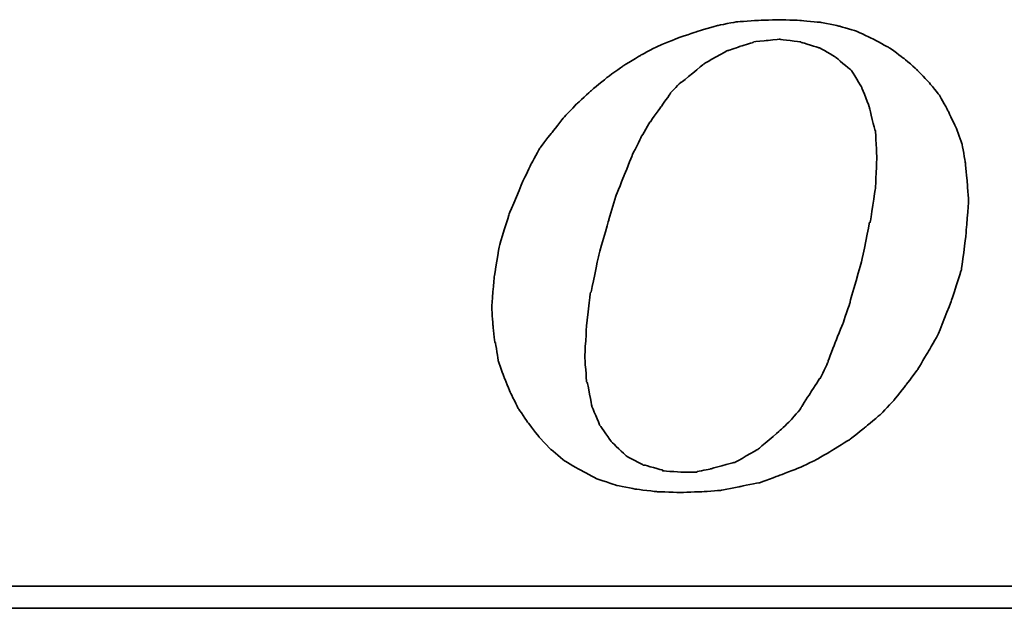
# Model space of a CAD drawing. Header units: millimetres. Extents: x 560 to 1081, y 594 to 775.
# Tile 42 of 59: x 940 to 956, y 646 to 656. Entities that reach past the tile are written whole.
import ezdxf

# ---------------------------------------------------------------- set-up
doc = ezdxf.new("R2010")
doc.units = ezdxf.units.MM
doc.layers.add('DIM', color=4, linetype='Continuous')
doc.layers.add('layer 1', color=7, linetype='Continuous')

# ---------------------------------------------------------------- blocks, each defined once
blk = doc.blocks.new('TBI MOTION logo(完整正式版)')
at = {"layer": 'layer 1', "color": 22, "lineweight": 35}
for points, knots in [([(-11.34375, -6.98375), (-11.34375, -6.98375), (-10.91375, -7.43875), (-10.91375, -7.43875), (-10.91375, -7.43875), (-10.91375, -7.43875), (-10.38625, -7.87125), (-10.38625, -7.87125), (-10.38625, -7.87125), (-10.38625, -7.87125), (-9.81125, -8.20375), (-9.81125, -8.20375), (-9.81125, -8.20375), (-9.81125, -8.20375), (-9.21125, -8.51875), (-9.21125, -8.51875), (-9.21125, -8.51875), (-9.21125, -8.51875), (-8.51625, -8.75875), (-8.51625, -8.75875), (-8.51625, -8.75875), (-8.51625, -8.75875), (-7.77125, -8.90375), (-7.77125, -8.90375), (-7.77125, -8.90375), (-7.77125, -8.90375), (-6.97875, -8.99875), (-6.97875, -8.99875), (-6.97875, -8.99875), (-6.97875, -8.99875), (-6.14125, -9.02375), (-6.14125, -9.02375), (-6.14125, -9.02375), (-6.14125, -9.02375), (-5.37125, -8.99875), (-5.37125, -8.99875), (-5.37125, -8.99875), (-5.37125, -8.99875), (-4.65375, -8.94875), (-4.65375, -8.94875), (-4.65375, -8.94875), (-4.65375, -8.94875), (-3.93375, -8.80625), (-3.93375, -8.80625), (-3.93375, -8.80625), (-3.93375, -8.80625), (-3.21375, -8.66375), (-3.21375, -8.66375), (-3.21375, -8.66375), (-3.21375, -8.66375), (-2.49375, -8.39875), (-2.49375, -8.39875), (-2.49375, -8.39875), (-2.49375, -8.39875), (-1.79875, -8.13375), (-1.79875, -8.13375), (-1.79875, -8.13375), (-1.79875, -8.13375), (-1.17375, -7.84375), (-1.17375, -7.84375), (-1.17375, -7.84375), (-1.17375, -7.84375), (-0.52375, -7.46375), (-0.52375, -7.46375), (-0.52375, -7.46375), (-0.52375, -7.46375), (0.10124, -7.07875), (0.10124, -7.07875), (0.10124, -7.07875), (0.10124, -7.07875), (0.67625, -6.62375), (0.67625, -6.62375), (0.67625, -6.62375), (0.67625, -6.62375), (1.24874, -6.14375), (1.24874, -6.14375), (1.24874, -6.14375), (1.24874, -6.14375), (1.72874, -5.64125), (1.72874, -5.64125), (1.72874, -5.64125), (1.72874, -5.64125), (2.18624, -5.06375), (2.18624, -5.06375), (2.18624, -5.06375), (2.18624, -5.06375), (2.61625, -4.48874), (2.61625, -4.48874), (2.61625, -4.48874), (2.61625, -4.48874), (3.00125, -3.83874), (3.00125, -3.83874), (3.00125, -3.83874), (3.00125, -3.83874), (3.36124, -3.21374), (3.36124, -3.21374), (3.36124, -3.21374), (3.36124, -3.21374), (3.84374, -1.99125), (3.84374, -1.99125), (3.84374, -1.99125), (3.84374, -1.99125), (4.22625, -0.81875), (4.22625, -0.81875), (4.22625, -0.81875), (4.22625, -0.81875), (4.39125, 0.45624), (4.39125, 0.45624), (4.39125, 0.45624), (4.39125, 0.45624), (4.48874, 1.70124), (4.48874, 1.70124), (4.48874, 1.70124), (4.48874, 1.70124), (4.43874, 2.44625), (4.43874, 2.44625), (4.43874, 2.44625), (4.43874, 2.44625), (4.36874, 3.14125), (4.36874, 3.14125), (4.36874, 3.14125), (4.36874, 3.14125), (4.25125, 3.81125), (4.25125, 3.81125), (4.25125, 3.81125), (4.25125, 3.81125), (4.03124, 4.41125), (4.03124, 4.41125), (4.03124, 4.41125), (4.03124, 4.41125), (3.74374, 5.01125), (3.74374, 5.01125), (3.74374, 5.01125), (3.74374, 5.01125), (3.43124, 5.58875), (3.43124, 5.58875), (3.43124, 5.58875), (3.43124, 5.58875), (3.02625, 6.09125), (3.02625, 6.09125), (3.02625, 6.09125), (3.02625, 6.09125), (2.59374, 6.54875), (2.59374, 6.54875), (2.59374, 6.54875), (2.59374, 6.54875), (2.09124, 6.98125), (2.09124, 6.98125), (2.09124, 6.98125), (2.09124, 6.98125), (1.56124, 7.36625), (1.56124, 7.36625), (1.56124, 7.36625), (1.56124, 7.36625), (0.98624, 7.67625), (0.98624, 7.67625), (0.98624, 7.67625), (0.98624, 7.67625), (0.38624, 7.96375), (0.38624, 7.96375), (0.38624, 7.96375), (0.38624, 7.96375), (-0.25875, 8.15625), (-0.25875, 8.15625), (-0.25875, 8.15625), (-0.25875, 8.15625), (-0.98125, 8.30125), (-0.98125, 8.30125), (-0.98125, 8.30125), (-0.98125, 8.30125), (-1.70124, 8.37125), (-1.70124, 8.37125), (-1.70124, 8.37125), (-1.70124, 8.37125), (-2.49375, 8.39624), (-2.49375, 8.39624), (-2.49375, 8.39624), (-2.49375, 8.39624), (-3.28625, 8.37125), (-3.28625, 8.37125), (-3.28625, 8.37125), (-3.28625, 8.37125), (-4.05125, 8.32125), (-4.05125, 8.32125), (-4.05125, 8.32125), (-4.05125, 8.32125), (-4.77375, 8.18125), (-4.77375, 8.18125), (-4.77375, 8.18125), (-4.77375, 8.18125), (-5.51625, 7.96375), (-5.51625, 7.96375), (-5.51625, 7.96375), (-5.51625, 7.96375), (-6.21125, 7.72625), (-6.21125, 7.72625), (-6.21125, 7.72625), (-6.21125, 7.72625), (-6.92875, 7.43625), (-6.92875, 7.43625), (-6.92875, 7.43625), (-6.92875, 7.43625), (-7.57875, 7.10125), (-7.57875, 7.10125), (-7.57875, 7.10125), (-7.57875, 7.10125), (-8.24875, 6.69125), (-8.24875, 6.69125), (-8.24875, 6.69125), (-8.24875, 6.69125), (-8.84875, 6.26125), (-8.84875, 6.26125), (-8.84875, 6.26125), (-8.84875, 6.26125), (-9.42625, 5.78125), (-9.42625, 5.78125), (-9.42625, 5.78125), (-9.42625, 5.78125), (-9.95375, 5.30125), (-9.95375, 5.30125), (-9.95375, 5.30125), (-9.95375, 5.30125), (-10.43375, 4.79624), (-10.43375, 4.79624), (-10.43375, 4.79624), (-10.43375, 4.79624), (-10.88875, 4.22125), (-10.88875, 4.22125), (-10.88875, 4.22125), (-10.88875, 4.22125), (-11.29875, 3.69375), (-11.29875, 3.69375), (-11.29875, 3.69375), (-11.29875, 3.69375), (-11.63375, 3.09125), (-11.63375, 3.09125), (-11.63375, 3.09125), (-11.63375, 3.09125), (-11.91875, 2.49625), (-11.91875, 2.49625), (-11.91875, 2.49625), (-11.91875, 2.49625), (-12.44875, 1.24625), (-12.44875, 1.24625), (-12.44875, 1.24625), (-12.44875, 1.24625), (-12.80875, 0.06874), (-12.80875, 0.06874), (-12.80875, 0.06874), (-12.80875, 0.06874), (-12.99875, -1.07875), (-12.99875, -1.07875), (-12.99875, -1.07875), (-12.99875, -1.07875), (-13.09375, -2.18375), (-13.09375, -2.18375), (-13.09375, -2.18375), (-13.09375, -2.18375), (-13.04875, -2.85375), (-13.04875, -2.85375), (-13.04875, -2.85375), (-13.04875, -2.85375), (-12.97375, -3.50375), (-12.97375, -3.50375), (-12.97375, -3.50375), (-12.97375, -3.50375), (-12.95375, -3.50375), (-12.95375, -3.50375), (-12.95375, -3.50375), (-12.95375, -3.50375), (-12.85375, -4.17375), (-12.85375, -4.17375), (-12.85375, -4.17375), (-12.85375, -4.17375), (-12.63875, -4.77624), (-12.63875, -4.77624), (-12.63875, -4.77624), (-12.63875, -4.77624), (-12.39875, -5.35125), (-12.39875, -5.35125), (-12.39875, -5.35125), (-12.39875, -5.35125), (-12.11375, -5.92875), (-12.11375, -5.92875), (-12.11375, -5.92875), (-12.11375, -5.92875), (-11.75375, -6.45375), (-11.75375, -6.45375), (-11.75375, -6.45375), (-11.75375, -6.45375), (-11.34375, -6.98375), (-11.34375, -6.98375)], [0, 0, 0, 0, 0.01369863, 0.01369863, 0.01369863, 0.01369864, 0.02739726, 0.02739726, 0.02739726, 0.02739727, 0.04109589, 0.04109589, 0.04109589, 0.0410959, 0.05479452, 0.05479452, 0.05479452, 0.05479453, 0.06849315, 0.06849315, 0.06849315, 0.06849316, 0.08219178, 0.08219178, 0.08219178, 0.08219179, 0.09589041, 0.09589041, 0.09589041, 0.09589042, 0.10958904, 0.10958904, 0.10958904, 0.10958905, 0.12328767, 0.12328767, 0.12328767, 0.12328768, 0.1369863, 0.1369863, 0.1369863, 0.13698631, 0.15068493, 0.15068493, 0.15068493, 0.15068494, 0.16438356, 0.16438356, 0.16438356, 0.16438357, 0.17808219, 0.17808219, 0.17808219, 0.1780822, 0.19178082, 0.19178082, 0.19178082, 0.19178083, 0.20547945, 0.20547945, 0.20547945, 0.20547946, 0.21917808, 0.21917808, 0.21917808, 0.21917809, 0.23287671, 0.23287671, 0.23287671, 0.23287672, 0.24657534, 0.24657534, 0.24657534, 0.24657535, 0.26027397, 0.26027397, 0.26027397, 0.26027398, 0.2739726, 0.2739726, 0.2739726, 0.27397261, 0.28767123, 0.28767123, 0.28767123, 0.28767124, 0.30136986, 0.30136986, 0.30136986, 0.30136987, 0.31506849, 0.31506849, 0.31506849, 0.3150685, 0.32876712, 0.32876712, 0.32876712, 0.32876713, 0.34246575, 0.34246575, 0.34246575, 0.34246576, 0.35616438, 0.35616438, 0.35616438, 0.35616439, 0.36986301, 0.36986301, 0.36986301, 0.36986302, 0.38356164, 0.38356164, 0.38356164, 0.38356165, 0.39726027, 0.39726027, 0.39726027, 0.39726028, 0.4109589, 0.4109589, 0.4109589, 0.41095891, 0.42465753, 0.42465753, 0.42465753, 0.42465754, 0.43835616, 0.43835616, 0.43835616, 0.43835617, 0.45205479, 0.45205479, 0.45205479, 0.4520548, 0.46575342, 0.46575342, 0.46575342, 0.46575343, 0.47945205, 0.47945205, 0.47945205, 0.47945206, 0.49315068, 0.49315068, 0.49315068, 0.49315069, 0.50684932, 0.50684932, 0.50684932, 0.50684933, 0.52054795, 0.52054795, 0.52054795, 0.52054796, 0.53424658, 0.53424658, 0.53424658, 0.53424659, 0.54794521, 0.54794521, 0.54794521, 0.54794522, 0.56164384, 0.56164384, 0.56164384, 0.56164385, 0.57534247, 0.57534247, 0.57534247, 0.57534248, 0.5890411, 0.5890411, 0.5890411, 0.58904111, 0.60273973, 0.60273973, 0.60273973, 0.60273974, 0.61643836, 0.61643836, 0.61643836, 0.61643837, 0.63013699, 0.63013699, 0.63013699, 0.630137, 0.64383562, 0.64383562, 0.64383562, 0.64383563, 0.65753425, 0.65753425, 0.65753425, 0.65753426, 0.67123288, 0.67123288, 0.67123288, 0.67123289, 0.68493151, 0.68493151, 0.68493151, 0.68493152, 0.69863014, 0.69863014, 0.69863014, 0.69863015, 0.71232877, 0.71232877, 0.71232877, 0.71232878, 0.7260274, 0.7260274, 0.7260274, 0.72602741, 0.73972603, 0.73972603, 0.73972603, 0.73972604, 0.75342466, 0.75342466, 0.75342466, 0.75342467, 0.76712329, 0.76712329, 0.76712329, 0.7671233, 0.78082192, 0.78082192, 0.78082192, 0.78082193, 0.79452055, 0.79452055, 0.79452055, 0.79452056, 0.80821918, 0.80821918, 0.80821918, 0.80821919, 0.82191781, 0.82191781, 0.82191781, 0.82191782, 0.83561644, 0.83561644, 0.83561644, 0.83561645, 0.84931507, 0.84931507, 0.84931507, 0.84931508, 0.8630137, 0.8630137, 0.8630137, 0.86301371, 0.87671233, 0.87671233, 0.87671233, 0.87671234, 0.89041096, 0.89041096, 0.89041096, 0.89041097, 0.90410959, 0.90410959, 0.90410959, 0.9041096, 0.91780822, 0.91780822, 0.91780822, 0.91780823, 0.93150685, 0.93150685, 0.93150685, 0.93150686, 0.94520548, 0.94520548, 0.94520548, 0.94520549, 0.95890411, 0.95890411, 0.95890411, 0.95890412, 0.97260274, 0.97260274, 0.97260274, 0.97260275, 0.98630137, 0.98630137, 0.98630137, 0.98630138, 1, 1, 1, 1]), ([(-8.77875, 1.03124), (-8.77875, 1.03124), (-8.51625, 1.89625), (-8.51625, 1.89625), (-8.51625, 1.89625), (-8.51625, 1.89625), (-8.20375, 2.66375), (-8.20375, 2.66375), (-8.20375, 2.66375), (-8.20375, 2.66375), (-7.91625, 3.38125), (-7.91625, 3.38125), (-7.91625, 3.38125), (-7.91625, 3.38125), (-7.91625, 3.40624), (-7.91625, 3.40624), (-7.91625, 3.40624), (-7.91625, 3.40624), (-7.57875, 4.07624), (-7.57875, 4.07624), (-7.57875, 4.07624), (-7.57875, 4.07624), (-7.24375, 4.65125), (-7.24375, 4.65125), (-7.24375, 4.65125), (-7.24375, 4.65125), (-7.21875, 4.65125), (-7.21875, 4.65125), (-7.21875, 4.65125), (-7.21875, 4.65125), (-7.21875, 4.67624), (-7.21875, 4.67624), (-7.21875, 4.67624), (-7.21875, 4.67624), (-6.83625, 5.20375), (-6.83625, 5.20375), (-6.83625, 5.20375), (-6.83625, 5.20375), (-6.49875, 5.68625), (-6.49875, 5.68625), (-6.49875, 5.68625), (-6.49875, 5.68625), (-6.49875, 5.70625), (-6.49875, 5.70625), (-6.49875, 5.70625), (-6.49875, 5.70625), (-6.11625, 6.09125), (-6.11625, 6.09125), (-6.11625, 6.09125), (-6.11625, 6.09125), (-6.09125, 6.09125), (-6.09125, 6.09125), (-6.09125, 6.09125), (-6.09125, 6.09125), (-5.27375, 6.76625), (-5.27375, 6.76625), (-5.27375, 6.76625), (-5.27375, 6.76625), (-5.24875, 6.76625), (-5.24875, 6.76625), (-5.24875, 6.76625), (-5.24875, 6.76625), (-5.24875, 6.78625), (-5.24875, 6.78625), (-5.24875, 6.78625), (-5.24875, 6.78625), (-4.38875, 7.26624), (-4.38875, 7.26624), (-4.38875, 7.26624), (-4.38875, 7.26624), (-4.36125, 7.26624), (-4.36125, 7.26624), (-4.36125, 7.26624), (-4.36125, 7.26624), (-3.93375, 7.41125), (-3.93375, 7.41125), (-3.93375, 7.41125), (-3.93375, 7.41125), (-3.47375, 7.55625), (-3.47375, 7.55625), (-3.47375, 7.55625), (-3.47375, 7.55625), (-3.45375, 7.55625), (-3.45375, 7.55625), (-3.45375, 7.55625), (-3.45375, 7.55625), (-3.42875, 7.58124), (-3.42875, 7.58124), (-3.42875, 7.58124), (-3.42875, 7.58124), (-2.97375, 7.62625), (-2.97375, 7.62625), (-2.97375, 7.62625), (-2.97375, 7.62625), (-2.49375, 7.67625), (-2.49375, 7.67625), (-2.49375, 7.67625), (-2.49375, 7.67625), (-2.46875, 7.67625), (-2.46875, 7.67625), (-2.46875, 7.67625), (-2.46875, 7.67625), (-1.70124, 7.58124), (-1.70124, 7.58124), (-1.70124, 7.58124), (-1.70124, 7.58124), (-1.67875, 7.55625), (-1.67875, 7.55625), (-1.67875, 7.55625), (-1.67875, 7.55625), (-1.65375, 7.55625), (-1.65375, 7.55625), (-1.65375, 7.55625), (-1.65375, 7.55625), (-1.03125, 7.36625), (-1.03125, 7.36625), (-1.03125, 7.36625), (-1.03125, 7.36625), (-1.00625, 7.36625), (-1.00625, 7.36625), (-1.00625, 7.36625), (-1.00625, 7.36625), (-0.43124, 7.02624), (-0.43124, 7.02624), (-0.43124, 7.02624), (-0.43124, 7.02624), (-0.40625, 7.00624), (-0.40625, 7.00624), (-0.40625, 7.00624), (-0.40625, 7.00624), (0.12124, 6.57124), (0.12124, 6.57124), (0.12124, 6.57124), (0.12124, 6.57124), (0.14624, 6.54875), (0.14624, 6.54875), (0.14624, 6.54875), (0.14624, 6.54875), (0.17124, 6.52375), (0.17124, 6.52375), (0.17124, 6.52375), (0.17124, 6.52375), (0.55625, 5.89875), (0.55625, 5.89875), (0.55625, 5.89875), (0.55625, 5.89875), (0.55625, 5.87625), (0.55625, 5.87625), (0.55625, 5.87625), (0.55625, 5.87625), (0.84124, 5.15625), (0.84124, 5.15625), (0.84124, 5.15625), (0.84124, 5.15625), (0.84124, 5.13125), (0.84124, 5.13125), (0.84124, 5.13125), (0.84124, 5.13125), (1.03624, 4.31875), (1.03624, 4.31875), (1.03624, 4.31875), (1.03624, 4.31875), (1.05624, 4.31875), (1.05624, 4.31875), (1.05624, 4.31875), (1.05624, 4.31875), (1.05624, 4.29125), (1.05624, 4.29125), (1.05624, 4.29125), (1.05624, 4.29125), (1.10625, 3.33125), (1.10625, 3.33125), (1.10625, 3.33125), (1.10625, 3.33125), (1.10625, 3.30875), (1.10625, 3.30875), (1.10625, 3.30875), (1.10625, 3.30875), (1.05624, 2.20624), (1.05624, 2.20624), (1.05624, 2.20624), (1.05624, 2.20624), (1.05624, 2.18124), (1.05624, 2.18124), (1.05624, 2.18124), (1.05624, 2.18124), (0.86624, 0.93624), (0.86624, 0.93624), (0.86624, 0.93624), (0.86624, 0.93624), (0.84124, 0.93624), (0.84124, 0.93624), (0.84124, 0.93624), (0.84124, 0.93624), (0.55625, -0.45874), (0.55625, -0.45874), (0.55625, -0.45874), (0.55625, -0.45874), (0.12124, -1.99125), (0.12124, -1.99125), (0.12124, -1.99125), (0.12124, -1.99125), (0.12124, -2.01874), (0.12124, -2.01874), (0.12124, -2.01874), (0.12124, -2.01874), (-0.13874, -2.78375), (-0.13874, -2.78375), (-0.13874, -2.78375), (-0.13874, -2.78375), (-0.43124, -3.50375), (-0.43124, -3.50375), (-0.43124, -3.50375), (-0.43124, -3.50375), (-0.69375, -4.19875), (-0.69375, -4.19875), (-0.69375, -4.19875), (-0.69375, -4.19875), (-0.69375, -4.22375), (-0.69375, -4.22375), (-0.69375, -4.22375), (-0.69375, -4.22375), (-0.98125, -4.82374), (-0.98125, -4.82374), (-0.98125, -4.82374), (-0.98125, -4.82374), (-1.00625, -4.82374), (-1.00625, -4.82374), (-1.00625, -4.82374), (-1.00625, -4.82374), (-1.33875, -5.35125), (-1.33875, -5.35125), (-1.33875, -5.35125), (-1.33875, -5.35125), (-1.67875, -5.87875), (-1.67875, -5.87875), (-1.67875, -5.87875), (-1.67875, -5.87875), (-1.67875, -5.90375), (-1.67875, -5.90375), (-1.67875, -5.90375), (-1.67875, -5.90375), (-2.05875, -6.35875), (-2.05875, -6.35875), (-2.05875, -6.35875), (-2.05875, -6.35875), (-2.08375, -6.38375), (-2.08375, -6.38375), (-2.08375, -6.38375), (-2.08375, -6.38375), (-2.46875, -6.74375), (-2.46875, -6.74375), (-2.46875, -6.74375), (-2.46875, -6.74375), (-3.25875, -7.41625), (-3.25875, -7.41625), (-3.25875, -7.41625), (-3.25875, -7.41625), (-3.28625, -7.43875), (-3.28625, -7.43875), (-3.28625, -7.43875), (-3.28625, -7.43875), (-4.12375, -7.91875), (-4.12375, -7.91875), (-4.12375, -7.91875), (-4.12375, -7.91875), (-4.14875, -7.91875), (-4.14875, -7.91875), (-4.14875, -7.91875), (-4.14875, -7.91875), (-4.17125, -7.91875), (-4.17125, -7.91875), (-4.17125, -7.91875), (-4.17125, -7.91875), (-5.03375, -8.15875), (-5.03375, -8.15875), (-5.03375, -8.15875), (-5.03375, -8.15875), (-5.51625, -8.25625), (-5.51625, -8.25625), (-5.51625, -8.25625), (-5.51625, -8.25625), (-5.54125, -8.27875), (-5.54125, -8.27875), (-5.54125, -8.27875), (-5.54125, -8.27875), (-5.56375, -8.27875), (-5.56375, -8.27875), (-5.56375, -8.27875), (-5.56375, -8.27875), (-5.99625, -8.27875), (-5.99625, -8.27875), (-5.99625, -8.27875), (-5.99625, -8.27875), (-6.76375, -8.23125), (-6.76375, -8.23125), (-6.76375, -8.23125), (-6.76375, -8.23125), (-6.78875, -8.23125), (-6.78875, -8.23125), (-6.78875, -8.23125), (-6.78875, -8.23125), (-6.78875, -8.20375), (-6.78875, -8.20375), (-6.78875, -8.20375), (-6.78875, -8.20375), (-7.45875, -8.01375), (-7.45875, -8.01375), (-7.45875, -8.01375), (-7.45875, -8.01375), (-7.48375, -8.01375), (-7.48375, -8.01375), (-7.48375, -8.01375), (-7.48375, -8.01375), (-7.50875, -8.01375), (-7.50875, -8.01375), (-7.50875, -8.01375), (-7.50875, -8.01375), (-8.13125, -7.67875), (-8.13125, -7.67875), (-8.13125, -7.67875), (-8.13125, -7.67875), (-8.15625, -7.65375), (-8.15625, -7.65375), (-8.15625, -7.65375), (-8.15625, -7.65375), (-8.65875, -7.17375), (-8.65875, -7.17375), (-8.65875, -7.17375), (-8.65875, -7.17375), (-8.68375, -7.14875), (-8.68375, -7.14875), (-8.68375, -7.14875), (-8.68375, -7.14875), (-9.08875, -6.57375), (-9.08875, -6.57375), (-9.08875, -6.57375), (-9.08875, -6.57375), (-9.11375, -6.54875), (-9.11375, -6.54875), (-9.11375, -6.54875), (-9.11375, -6.54875), (-9.11375, -6.52875), (-9.11375, -6.52875), (-9.11375, -6.52875), (-9.11375, -6.52875), (-9.40375, -5.85375), (-9.40375, -5.85375), (-9.40375, -5.85375), (-9.40375, -5.85375), (-9.40375, -5.82875), (-9.40375, -5.82875), (-9.40375, -5.82875), (-9.40375, -5.82875), (-9.56875, -4.96875), (-9.56875, -4.96875), (-9.56875, -4.96875), (-9.56875, -4.96875), (-9.59375, -4.94375), (-9.59375, -4.94375), (-9.59375, -4.94375), (-9.59375, -4.94375), (-9.66375, -4.03375), (-9.66375, -4.03375), (-9.66375, -4.03375), (-9.66375, -4.03375), (-9.66375, -4.00875), (-9.66375, -4.00875), (-9.66375, -4.00875), (-9.66375, -4.00875), (-9.59375, -2.85375), (-9.59375, -2.85375), (-9.59375, -2.85375), (-9.59375, -2.85375), (-9.45125, -1.65875), (-9.45125, -1.65875), (-9.45125, -1.65875), (-9.45125, -1.65875), (-9.42625, -1.63375), (-9.42625, -1.63375), (-9.42625, -1.63375), (-9.42625, -1.63375), (-9.16125, -0.33875), (-9.16125, -0.33875), (-9.16125, -0.33875), (-9.16125, -0.33875), (-8.77875, 1.00624), (-8.77875, 1.00624), (-8.77875, 1.00624), (-8.77875, 1.00624), (-8.77875, 1.03124), (-8.77875, 1.03124)], [0, 0, 0, 0, 0.01020408, 0.01020408, 0.01020408, 0.01020409, 0.02040816, 0.02040816, 0.02040816, 0.02040817, 0.03061224, 0.03061224, 0.03061224, 0.03061225, 0.04081633, 0.04081633, 0.04081633, 0.04081634, 0.05102041, 0.05102041, 0.05102041, 0.05102042, 0.06122449, 0.06122449, 0.06122449, 0.0612245, 0.07142857, 0.07142857, 0.07142857, 0.07142858, 0.08163265, 0.08163265, 0.08163265, 0.08163266, 0.09183673, 0.09183673, 0.09183673, 0.09183674, 0.10204082, 0.10204082, 0.10204082, 0.10204083, 0.1122449, 0.1122449, 0.1122449, 0.11224491, 0.12244898, 0.12244898, 0.12244898, 0.12244899, 0.13265306, 0.13265306, 0.13265306, 0.13265307, 0.14285714, 0.14285714, 0.14285714, 0.14285715, 0.15306122, 0.15306122, 0.15306122, 0.15306123, 0.16326531, 0.16326531, 0.16326531, 0.16326532, 0.17346939, 0.17346939, 0.17346939, 0.1734694, 0.18367347, 0.18367347, 0.18367347, 0.18367348, 0.19387755, 0.19387755, 0.19387755, 0.19387756, 0.20408163, 0.20408163, 0.20408163, 0.20408164, 0.21428571, 0.21428571, 0.21428571, 0.21428572, 0.2244898, 0.2244898, 0.2244898, 0.22448981, 0.23469388, 0.23469388, 0.23469388, 0.23469389, 0.24489796, 0.24489796, 0.24489796, 0.24489797, 0.25510204, 0.25510204, 0.25510204, 0.25510205, 0.26530612, 0.26530612, 0.26530612, 0.26530613, 0.2755102, 0.2755102, 0.2755102, 0.27551021, 0.28571429, 0.28571429, 0.28571429, 0.2857143, 0.29591837, 0.29591837, 0.29591837, 0.29591838, 0.30612245, 0.30612245, 0.30612245, 0.30612246, 0.31632653, 0.31632653, 0.31632653, 0.31632654, 0.32653061, 0.32653061, 0.32653061, 0.32653062, 0.33673469, 0.33673469, 0.33673469, 0.3367347, 0.34693878, 0.34693878, 0.34693878, 0.34693879, 0.35714286, 0.35714286, 0.35714286, 0.35714287, 0.36734694, 0.36734694, 0.36734694, 0.36734695, 0.37755102, 0.37755102, 0.37755102, 0.37755103, 0.3877551, 0.3877551, 0.3877551, 0.38775511, 0.39795918, 0.39795918, 0.39795918, 0.39795919, 0.40816327, 0.40816327, 0.40816327, 0.40816328, 0.41836735, 0.41836735, 0.41836735, 0.41836736, 0.42857143, 0.42857143, 0.42857143, 0.42857144, 0.43877551, 0.43877551, 0.43877551, 0.43877552, 0.44897959, 0.44897959, 0.44897959, 0.4489796, 0.45918367, 0.45918367, 0.45918367, 0.45918368, 0.46938776, 0.46938776, 0.46938776, 0.46938777, 0.47959184, 0.47959184, 0.47959184, 0.47959185, 0.48979592, 0.48979592, 0.48979592, 0.48979593, 0.5, 0.5, 0.5, 0.50000001, 0.51020408, 0.51020408, 0.51020408, 0.51020409, 0.52040816, 0.52040816, 0.52040816, 0.52040817, 0.53061224, 0.53061224, 0.53061224, 0.53061225, 0.54081633, 0.54081633, 0.54081633, 0.54081634, 0.55102041, 0.55102041, 0.55102041, 0.55102042, 0.56122449, 0.56122449, 0.56122449, 0.5612245, 0.57142857, 0.57142857, 0.57142857, 0.57142858, 0.58163265, 0.58163265, 0.58163265, 0.58163266, 0.59183673, 0.59183673, 0.59183673, 0.59183674, 0.60204082, 0.60204082, 0.60204082, 0.60204083, 0.6122449, 0.6122449, 0.6122449, 0.61224491, 0.62244898, 0.62244898, 0.62244898, 0.62244899, 0.63265306, 0.63265306, 0.63265306, 0.63265307, 0.64285714, 0.64285714, 0.64285714, 0.64285715, 0.65306122, 0.65306122, 0.65306122, 0.65306123, 0.66326531, 0.66326531, 0.66326531, 0.66326532, 0.67346939, 0.67346939, 0.67346939, 0.6734694, 0.68367347, 0.68367347, 0.68367347, 0.68367348, 0.69387755, 0.69387755, 0.69387755, 0.69387756, 0.70408163, 0.70408163, 0.70408163, 0.70408164, 0.71428571, 0.71428571, 0.71428571, 0.71428572, 0.7244898, 0.7244898, 0.7244898, 0.72448981, 0.73469388, 0.73469388, 0.73469388, 0.73469389, 0.74489796, 0.74489796, 0.74489796, 0.74489797, 0.75510204, 0.75510204, 0.75510204, 0.75510205, 0.76530612, 0.76530612, 0.76530612, 0.76530613, 0.7755102, 0.7755102, 0.7755102, 0.77551021, 0.78571429, 0.78571429, 0.78571429, 0.7857143, 0.79591837, 0.79591837, 0.79591837, 0.79591838, 0.80612245, 0.80612245, 0.80612245, 0.80612246, 0.81632653, 0.81632653, 0.81632653, 0.81632654, 0.82653061, 0.82653061, 0.82653061, 0.82653062, 0.83673469, 0.83673469, 0.83673469, 0.8367347, 0.84693878, 0.84693878, 0.84693878, 0.84693879, 0.85714286, 0.85714286, 0.85714286, 0.85714287, 0.86734694, 0.86734694, 0.86734694, 0.86734695, 0.87755102, 0.87755102, 0.87755102, 0.87755103, 0.8877551, 0.8877551, 0.8877551, 0.88775511, 0.89795918, 0.89795918, 0.89795918, 0.89795919, 0.90816327, 0.90816327, 0.90816327, 0.90816328, 0.91836735, 0.91836735, 0.91836735, 0.91836736, 0.92857143, 0.92857143, 0.92857143, 0.92857144, 0.93877551, 0.93877551, 0.93877551, 0.93877552, 0.94897959, 0.94897959, 0.94897959, 0.9489796, 0.95918367, 0.95918367, 0.95918367, 0.95918368, 0.96938776, 0.96938776, 0.96938776, 0.96938777, 0.97959184, 0.97959184, 0.97959184, 0.97959185, 0.98979592, 0.98979592, 0.98979592, 0.98979593, 1, 1, 1, 1]), ([(75.90875, -9.47875), (75.90875, -9.47875), (75.90875, -12.28625), (75.90875, -12.28625), (75.90875, -12.28625), (75.90875, -12.28625), (75.90875, -12.47875), (75.90875, -12.47875), (75.90875, -12.47875), (75.90875, -12.47875), (75.71625, -12.47875), (75.71625, -12.47875), (75.71625, -12.47875), (75.71625, -12.47875), (-88.32875, -12.47875), (-88.32875, -12.47875), (-88.32875, -12.47875), (-88.32875, -12.47875), (-88.32875, -13.29375), (-88.32875, -13.29375), (-88.32875, -13.29375), (-88.32875, -13.29375), (82.89125, -13.29375), (82.89125, -13.29375), (82.89125, -13.29375), (82.89125, -13.29375), (75.90875, -9.47875), (75.90875, -9.47875)], [0, 0, 0, 0, 0.14285714, 0.14285714, 0.14285714, 0.14285715, 0.28571429, 0.28571429, 0.28571429, 0.2857143, 0.42857143, 0.42857143, 0.42857143, 0.42857144, 0.57142857, 0.57142857, 0.57142857, 0.57142858, 0.71428571, 0.71428571, 0.71428571, 0.71428572, 0.85714286, 0.85714286, 0.85714286, 0.85714287, 1, 1, 1, 1])]:
    blk.add_open_spline(points, degree=3, knots=knots, dxfattribs=at)

msp = doc.modelspace()

# ---------------------------------------------------------------- block references
at = {"layer": 'DIM', "color": 7, "xscale": 0.4268962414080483, "yscale": 0.4268962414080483, "zscale": 0.4268962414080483}
msp.add_blockref('TBI MOTION logo(完整正式版)', (953.194, 652.05), dxfattribs=at)

doc.saveas('drawing.dxf')
